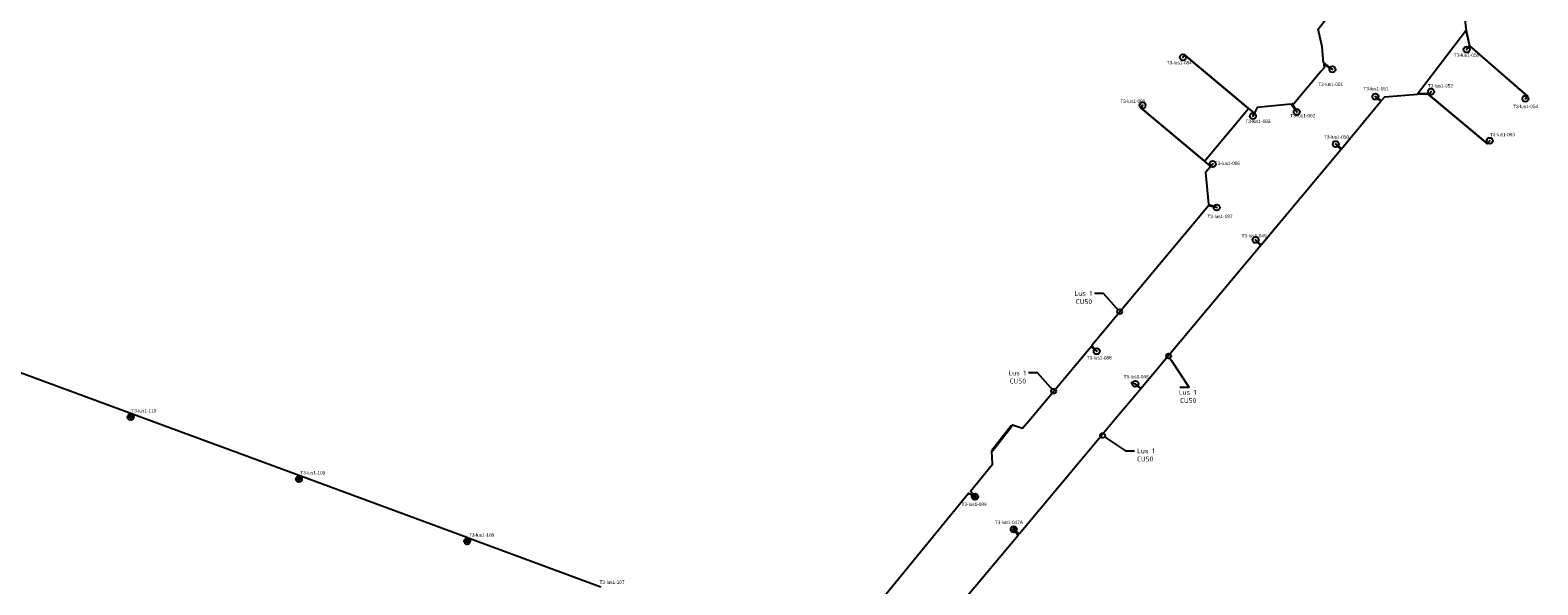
# Model space of a CAD drawing. Header units: metres. Extents: x 176029 to 179341, y 406836 to 408537.
# Tile 25 of 27: x 176473 to 176844, y 407869 to 408006. Entities that reach past the tile are written whole.
import ezdxf
from ezdxf import colors
from ezdxf.entities.mleader import LeaderData, LeaderLine
from ezdxf.math import Vec2, Vec3

# ---------------------------------------------------------------- set-up
doc = ezdxf.new("R2010")
doc.units = ezdxf.units.M
for name, color, linetype in [('B-ET-VVV-LUS 1', 253, 'Continuous'), ('N-ET-VVV-LUS 1', 10, 'Continuous'), ('N-ET-VVV-MANTELBUIS', 3, 'Continuous'), ('opbouw rolbaanlicht', 1, 'Continuous'), ('tekst_labels', 7, 'Continuous')]:
    doc.layers.add(name, color=color, linetype=linetype)
doc.layers.add('Codering armaturen', color=7, linetype='Continuous', lineweight=0)
doc.layers.add('N-ET-Montage-Trafoput nieuw', color=1, linetype='Continuous', lineweight=30)
doc.styles.add('DVD_Standaard_35', font='arial.ttf', dxfattribs={"height": 3.5})
doc.styles.add('NLCS-ISO', font='isocpeur.ttf')
doc.styles.add('Style-ENGINEERING', font='ENGINEERING.shx')

# ---------------------------------------------------------------- blocks, each defined once
blk = doc.blocks.new('opbouw rolbaanlicht')
at = {"layer": 'opbouw rolbaanlicht', "color": 0}
blk.add_circle((0, 0), 0.75, dxfattribs=at)
for points in [[(-0.25, 0), (0.06, 0.24), (0.25, 0)], [(-0.25, 0), (-0.16, 0.2), (0.06, 0.24)], [(-0.25, 0), (-0.23, 0.11), (-0.16, 0.2)], [(-0.25, 0), (0.25, 0), (-0.06, -0.24)], [(-0.06, -0.24), (-0.16, -0.2), (-0.25, 0)], [(-0.16, -0.2), (-0.23, -0.11), (-0.25, 0)], [(-0.16, 0.2), (-0.06, 0.24), (0.06, 0.24)], [(0.25, 0), (0.16, -0.2), (-0.06, -0.24)], [(0.06, 0.24), (0.16, 0.2), (0.25, 0)], [(0.16, 0.2), (0.23, 0.11), (0.25, 0)], [(0.25, 0), (0.23, -0.11), (0.16, -0.2)], [(0.16, -0.2), (0.06, -0.24), (-0.06, -0.24)]]:
    blk.add_solid(points, dxfattribs=at)
blk = doc.blocks.new('A$C68DF78CD')
for p, q in [((-99, -682), (-115, -670)), ((-101, -668), (-113, -684))]:
    blk.add_line(p, q)
at = {"linetype": 'ByBlock', "lineweight": -2}
for points in [[(147, -836), (-344, -491), (0, 0), (491, -344)], [(135, -766), (-275, -479), (12, -70), (422, -357)], [(134, -759), (-268, -478), (13, -77), (415, -358)], [(-38, -698), (-151, -618), (-131, -589), (-17, -668)], [(-49, -260), (-90, -232), (-3, -109), (38, -137)], [(22, -256), (-19, -227), (-7, -211), (34, -240)], [(308, -405), (267, -377), (279, -360), (320, -389)]]:
    blk.add_lwpolyline(points, close=True, dxfattribs=at)
blk.add_lwpolyline([(-114, -258), (287, -540)], dxfattribs=at)
at = {"linetype": 'ByBlock', "lineweight": -2, "flags": 128}
blk.add_lwpolyline([(-8, -128), (3, -143), (7, -137), (20, -155)], dxfattribs=at)
at = {"linetype": 'ByBlock', "lineweight": -2}
for centre, radius in [((-133, -608), 5.65), ((-65, -240), 4.79), ((-35, -677), 5.65), ((10, -509), 25), ((14, -128), 4.79)]:
    blk.add_circle(centre, radius, dxfattribs=at)
at = {"linetype": 'ByBlock', "lineweight": -2, "extrusion": (0, 0, -1)}
blk.add_solid([(-20, -155), (-11, -149), (-18, -144)], dxfattribs=at)
at = {"linetype": 'ByBlock', "lineweight": -2, "style": 'Style-ENGINEERING'}
for s, height, p in [('PAS OP H.S.', 10.13, (-66, -226)), ('LEVENS-', 10.1, (-53, -234)), ('GEVAARLIJK', 10.1, (-41, -243))]:
    blk.add_text(s, height=height, rotation=54.98752, dxfattribs=at).set_placement(p)
blk = doc.blocks.new('_DotBlank')
at = {"color": 0, "linetype": 'ByBlock', "lineweight": -2}
blk.add_line((-0.5, 0), (-1, 0), dxfattribs=at)
blk.add_circle((0, 0), 0.5, dxfattribs=at)

msp = doc.modelspace()

# ---------------------------------------------------------------- linework, layer by layer
at = {"layer": 'B-ET-VVV-LUS 1', "color": 8}
for points in [[(176793.422, 407995.964), (176791.233, 407997.611), (176790.871, 408001.525), (176789.889, 408005.832), (176793.581, 408010.573), (176803.251, 408010.643), (176814.37, 408023.884), (176815.622, 408022.582)], [(176840.874, 407988.743), (176841.477, 407989.348), (176827.216, 408001.744), (176826.345, 408005.462), (176825.567, 408012.262), (176826.614, 408013.516), (176825.25, 408014.691)], [(176817.68, 407990.483), (176817.007, 407989.818), (176816.681, 407990.005), (176815.217, 407989.962), (176814.323, 407989.932), (176826.191, 408005.489), (176827.146, 408001.738), (176826.42, 408000.816)], [(176840.874, 407988.743), (176841.412, 407989.363), (176827.247, 408001.651), (176826.42, 408000.816)], [(176746.735, 407987.137), (176746.33, 407986.553), (176761.959, 407973.401), (176772.764, 407986.33), (176757.135, 407999.426), (176756.65, 407998.917)], [(176756.65, 407998.917), (176757.14, 407999.487), (176774.191, 407985.2), (176773.879, 407984.484)], [(176793.422, 407995.964), (176791.277, 407997.143), (176791.351, 407996.34), (176790.661, 407995.518), (176783.945, 407987.526), (176783.511, 407987.481), (176784.652, 407985.508)], [(176803.986, 407989.29), (176805.426, 407988.203), (176806.285, 407989.231), (176814.329, 407989.886), (176816.672, 407989.955), (176816.948, 407989.802), (176831.494, 407977.68), (176832.092, 407978.433)], [(176817.68, 407990.483), (176817.032, 407989.797), (176831.488, 407977.75), (176832.092, 407978.433)], [(176746.735, 407987.137), (176746.271, 407986.538), (176763.354, 407972.163), (176764.01, 407972.716)], [(176784.652, 407985.508), (176783.159, 407987.445), (176774.929, 407986.6), (176773.879, 407984.484)], [(176794.254, 407977.61), (176795.617, 407976.478), (176805.359, 407988.125), (176803.986, 407989.29)], [(176774.525, 407954.077), (176775.896, 407952.903), (176795.48, 407976.307), (176794.254, 407977.61)], [(176764.01, 407972.716), (176762.19, 407970.61), (176762.924, 407962.843), (176764.989, 407962.042)], [(176764.989, 407962.042), (176762.963, 407962.428), (176734.309, 407928.179), (176735.494, 407926.751)], [(176744.966, 407918.736), (176746.348, 407917.58), (176775.707, 407952.68), (176774.525, 407954.077)]]:
    msp.add_lwpolyline(points, dxfattribs=at)
at = {"layer": 'N-ET-VVV-LUS 1'}
for points in [[(176674.875, 407856.341), (176703.96, 407891.908), (176703.961, 407891.909), (176703.961, 407891.909), (176703.962, 407891.908), (176705.535, 407891.03), (176705.537, 407891.028), (176705.535, 407891.031), (176704.427, 407892.402), (176704.427, 407892.403), (176704.429, 407892.406), (176709.893, 407899.002), (176709.894, 407899.005), (176709.725, 407902.265), (176709.725, 407902.27), (176709.726, 407902.271), (176710.357, 407903.056), (176710.358, 407903.057), (176714.759, 407908.631), (176714.763, 407908.636), (176714.765, 407908.635), (176717.247, 407907.827), (176717.249, 407907.827), (176717.249, 407907.828), (176719.252, 407910.185), (176719.253, 407910.186), (176733.632, 407927.37), (176733.632, 407927.37), (176733.633, 407927.371), (176733.634, 407927.372), (176733.996, 407927.805), (176733.997, 407927.806), (176733.998, 407927.807), (176733.999, 407927.806), (176734.001, 407927.804), (176735.494, 407926.751)], [(176457.088, 407926.633), (176498.448, 407911.376), (176539.808, 407896.119), (176580.867, 407880.983), (176580.757, 407880.191), (176581.169, 407880.861), (176613.556, 407868.924)], [(176743.87, 407919.175), (176744.966, 407918.736), (176746.311, 407917.538), (176745.059, 407916.041), (176740.943, 407911.12), (176731.513, 407899.843), (176716.516, 407881.914), (176715.114, 407882.996), (176716.147, 407881.473), (176703.399, 407866.236)], [(176498.146, 407911.498), (176498.037, 407910.706), (176498.448, 407911.376)], [(176539.507, 407896.24), (176539.397, 407895.448), (176539.808, 407896.119)]]:
    msp.add_lwpolyline(points, dxfattribs=at)
at = {"layer": 'N-ET-VVV-MANTELBUIS', "color": 8}
msp.add_lwpolyline([(176709.686, 407902.47), (176714.378, 407908.43), (176714.607, 407908.218), (176709.915, 407902.258)], close=True, dxfattribs=at)

# ---------------------------------------------------------------- block references
at = {"layer": 'B-ET-VVV-LUS 1', "color": 8}
for p in [(176826.42, 408000.816), (176756.65, 407998.917), (176793.422, 407995.964), (176803.986, 407989.29), (176817.68, 407990.483), (176746.735, 407987.137), (176784.652, 407985.508), (176840.874, 407988.743), (176773.879, 407984.484), (176832.092, 407978.433), (176794.254, 407977.61), (176764.01, 407972.716), (176764.989, 407962.042), (176774.525, 407954.077)]:
    msp.add_blockref('opbouw rolbaanlicht', p, dxfattribs=at)
at = {"layer": 'B-ET-VVV-LUS 1'}
for p in [(176735.494, 407926.751), (176744.966, 407918.736)]:
    msp.add_blockref('opbouw rolbaanlicht', p, dxfattribs=at)
at = {"layer": 'B-ET-VVV-LUS 1', "color": 210}
for p in [(176705.554, 407891.014, 0), (176715.094, 407883.013)]:
    msp.add_blockref('opbouw rolbaanlicht', p, dxfattribs=at)
at = {"layer": 'N-ET-Montage-Trafoput nieuw', "linetype": 'Continuous', "xscale": 0.001000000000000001, "yscale": 0.001000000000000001}
for p, rotation in [((176497.849, 407911.07, 0), 14.76379817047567), ((176539.21, 407895.813, 0), 14.76379817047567), ((176705.046, 407891.048, 0), 85.10235725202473), ((176715.602, 407882.979, 0), 265.1023572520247), ((176580.57, 407880.556, 0), 14.76379817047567)]:
    msp.add_blockref('A$C68DF78CD', p, dxfattribs=dict(at, rotation=rotation))
at = {"layer": 'N-ET-VVV-LUS 1'}
for p in [(176497.989, 407910.581), (176539.349, 407895.324), (176580.709, 407880.066, 0)]:
    msp.add_blockref('opbouw rolbaanlicht', p, dxfattribs=at)

# ---------------------------------------------------------------- texts
at = {"layer": 'Codering armaturen', "color": 8, "style": 'DVD_Standaard_35'}
for s, p in [('T3-lus1-084', (176752.678, 407997.188)), ('T3-lus1-055', (176823.332, 407999.055)), ('T3-lus1-081', (176789.916, 407991.9)), ('T3-lus1-051', (176801.045, 407990.784)), ('T3-lus1-052', (176816.881, 407991.51)), ('T3-lus1-085', (176741.284, 407987.736)), ('T3-lus1-054', (176837.848, 407986.436)), ('T3-lus1-083', (176772.036, 407982.785)), ('T3-lus1-082', (176783.058, 407984.197)), ('T3-lus1-050', (176791.367, 407978.938)), ('T3-lus1-053', (176832.139, 407979.55)), ('T3-lus1-086', (176764.553, 407972.482)), ('T3-lus1-087', (176762.71, 407959.423)), ('T3-lus1-049', (176771.084, 407954.695)), ('T3-lus1-088', (176733.01, 407924.735)), ('T3-lus1-048', (176742.082, 407920.074))]:
    msp.add_text(s, height=0.82503, rotation=359.99291, dxfattribs=at).set_placement(p)
at = {"layer": 'Codering armaturen', "style": 'DVD_Standaard_35'}
for s, p in [('T3-lus1-110', (176498.159, 407911.687)), ('T3-lus1-109', (176539.684, 407896.475)), ('T3-lus1-089', (176702.25, 407888.743)), ('T3-lus1-047A', (176710.427, 407884.317)), ('T3-lus1-108', (176581.182, 407881.198)), ('T3-lus1-107', (176613.249, 407869.616))]:
    msp.add_text(s, height=0.82503, rotation=359.99291, dxfattribs=at).set_placement(p)

# ---------------------------------------------------------------- leaders
at = {"layer": 'tekst_labels'}
ml = msp.add_multileader_mtext('Standard', dxfattribs=at)
ml.set_content('{\\C252;\\c9999763;Lus 1\\PCU50}', color=256, style='NLCS-ISO')
ml.set_leader_properties()
ml.set_arrow_properties(name='DOTBLANK')
ml.build(insert=Vec2(0, 0))
ml.multileader.update_dxf_attribs({"arrow_head_size": 1.2, "scale": 0.3})
ctx = ml.context
ctx.base_point, ctx.scale, ctx.char_height, ctx.arrow_head_size, ctx.landing_gap_size, ctx.plane_origin = Vec3(176730.14, 407940.946), 0.3, 1.2, 1.2, 0.6, Vec3(176747.03, 407942.24)
ctx.text_align_type = 2
notes = []
notes.append((ctx, [(1, (1, 1, 0), (176737.182, 407940.946), (-1, 0), 2.242, [(0, [(176741.126, 407936.457)], 0, [])])]))
ctx.mtext.insert, ctx.mtext.alignment, ctx.mtext.flow_direction = Vec3(176734.34, 407941.546), 3, 5
ml = msp.add_multileader_mtext('Standard', dxfattribs=at)
ml.set_content('{\\C252;\\c9999763;Lus 1\\PCU50}', color=256, style='NLCS-ISO')
ml.set_leader_properties()
ml.set_arrow_properties(name='DOTBLANK')
ml.build(insert=Vec2(0, 0))
ml.multileader.update_dxf_attribs({"text_attachment_direction": 1, "arrow_head_size": 1.2, "scale": 0.3})
ctx = ml.context
ctx.base_point, ctx.scale, ctx.char_height, ctx.arrow_head_size, ctx.landing_gap_size, ctx.plane_origin = Vec3(176758.163, 407913.441), 0.3, 1.2, 1.2, 0.6, Vec3(176759.051, 407931.363)
ctx.text_align_type = 2
notes.append((ctx, [(1, (1, 1, 0), (176758.163, 407917.841), (-1, 0), 2.242, [(0, [(176753.147, 407925.58)], 0, [])])]))
ctx.mtext.insert, ctx.mtext.alignment, ctx.mtext.flow_direction = Vec3(176759.963, 407917.241), 3, 5
ml = msp.add_multileader_mtext('Standard', dxfattribs=at)
ml.set_content('Lus 1\\PCU50', color=256, style='NLCS-ISO')
ml.set_leader_properties()
ml.set_arrow_properties(name='DOTBLANK')
ml.build(insert=Vec2(0, 0))
ml.multileader.update_dxf_attribs({"arrow_head_size": 1.2, "scale": 0.3})
ctx = ml.context
ctx.base_point, ctx.scale, ctx.char_height, ctx.arrow_head_size, ctx.landing_gap_size, ctx.plane_origin = Vec3(176713.907, 407921.416), 0.3, 1.2, 1.2, 0.6, Vec3(176730.797, 407922.71)
ctx.text_align_type = 2
notes.append((ctx, [(1, (1, 1, 0), (176720.949, 407921.416), (-1, 0), 2.242, [(0, [(176724.893, 407916.927)], 0, [])])]))
ctx.mtext.insert, ctx.mtext.alignment, ctx.mtext.flow_direction = Vec3(176718.107, 407922.016), 3, 5
ml = msp.add_multileader_mtext('Standard', dxfattribs=at)
ml.set_content('Lus 1\\PCU50', color=256, style='NLCS-ISO')
ml.set_leader_properties()
ml.set_arrow_properties(name='DOTBLANK')
ml.build(insert=Vec2(0, 0))
ml.multileader.update_dxf_attribs({"arrow_head_size": 1.2, "scale": 0.3})
ctx = ml.context
ctx.base_point, ctx.scale, ctx.char_height, ctx.arrow_head_size, ctx.landing_gap_size, ctx.plane_origin = Vec3(176744.789, 407902.281), 0.3, 1.2, 1.2, 0.6, Vec3(176742.818, 407911.833)
notes.append((ctx, [(0, (1, 1, 0), (176742.547, 407902.281), (1, 0), 2.242, [(0, [(176736.914, 407906.05)], 0, [])])]))
ctx.mtext.insert, ctx.mtext.flow_direction = Vec3(176745.389, 407902.881), 5
for ctx, leaders in notes:
    for number, flags, end, landing, length, lines in leaders:
        leader = LeaderData()
        leader.index, (leader.has_last_leader_line, leader.has_dogleg_vector, leader.attachment_direction) = number, flags
        leader.last_leader_point, leader.dogleg_vector, leader.dogleg_length = Vec3(end), Vec3(landing), length
        for number, points, colour, breaks in lines:
            line = LeaderLine()
            line.index, line.vertices, line.color, line.breaks = number, Vec3.list(points), colors.encode_raw_color(colour), breaks
            leader.lines.append(line)
        ctx.leaders.append(leader)

doc.saveas('drawing.dxf')
